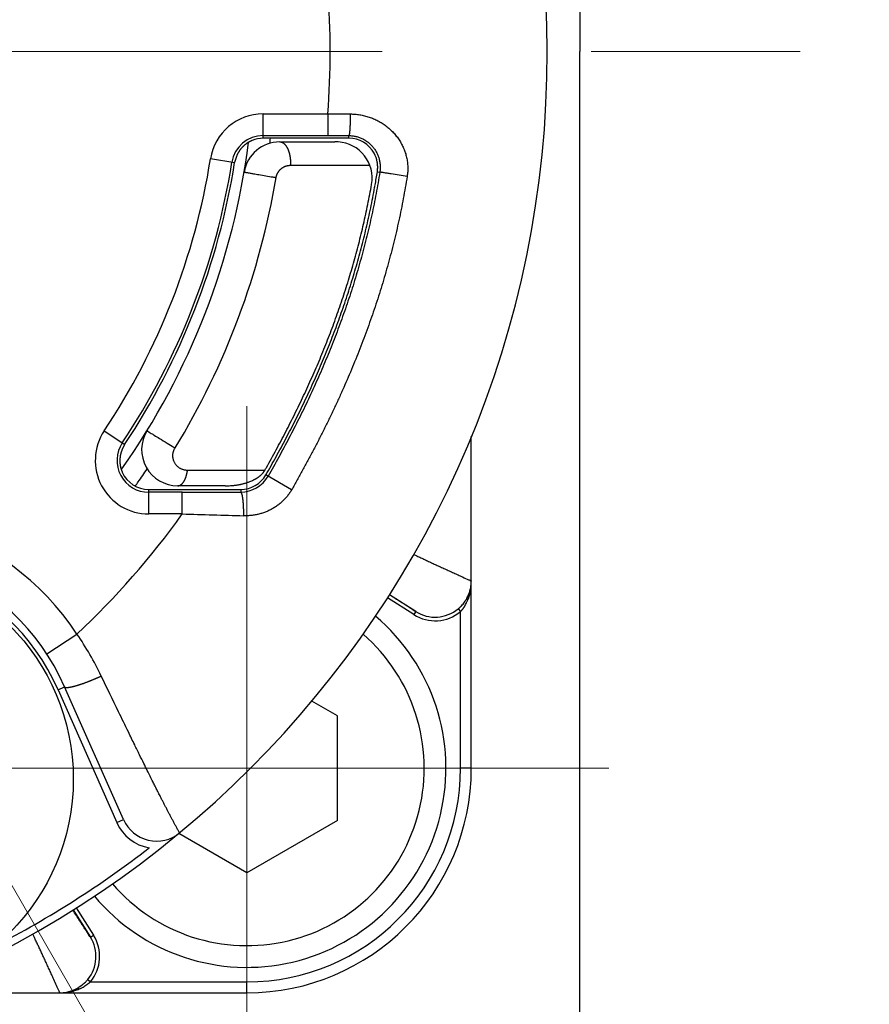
# Model space of a CAD drawing. Header units: millimetres. Extents: x 0 to 1071, y 0 to 742.
# Tile 20 of 128: x 501 to 513, y 212 to 226. Entities that reach past the tile are written whole.
import ezdxf

# ---------------------------------------------------------------- set-up
doc = ezdxf.new("R2010")
doc.units = ezdxf.units.MM
doc.header["$LTSCALE"] = 0.454724
doc.linetypes.add('CENTER', pattern=[50.8, 31.75, -6.35, 6.35, -6.35])
doc.layers.add('NoLayerName_001', color=7, linetype='Continuous')

# ---------------------------------------------------------------- blocks, each defined once
blk = doc.blocks.new('DIM_0003')
at = {"color": 3, "linetype": 'Continuous', "lineweight": 13}
blk.add_arc((59.306, 51.361), 59.306, 300, 210, dxfattribs=at)

msp = doc.modelspace()

# ---------------------------------------------------------------- linework, layer by layer
at = {"layer": 'NoLayerName_001', "color": 4, "linetype": 'CENTER', "lineweight": 13}
for p, q in [((484.102, 242.4193), (525.7839, 170.224)), ((528.9717, 225.0988), (447.0543, 225.0988)), ((504.0015, 220.1993), (504.0015, 210.1993)), ((499.0015, 215.1993), (509.0015, 215.1993))]:
    msp.add_line(p, q, dxfattribs=at)
at = {"layer": 'NoLayerName_001', "color": 7, "linetype": 'Continuous', "lineweight": 25}
for p in [(508.602, 238.5814), (508.602, 211.6162)]:
    msp.add_line(p, (508.602, 225.0988), dxfattribs=at)
at = {"layer": 'NoLayerName_001', "color": 60, "linetype": 'Continuous', "lineweight": 25}
for p, q in [((504.2257, 223.8988), (504.2258, 224.2362)), ((504.2258, 224.2362), (505.1181, 224.2359)), ((505.1181, 224.2359), (505.118, 223.936)), ((505.1181, 224.2359), (505.429, 224.2341)), ((504.2257, 223.9362), (505.118, 223.936)), ((504.4123, 223.8988), (504.2257, 223.8988)), ((504.6032, 223.8988), (504.4123, 223.8988)), ((504.4551, 223.8488), (505.2177, 223.8488)), ((505.2007, 223.8988), (504.6032, 223.8988)), ((505.118, 223.936), (505.4082, 223.9357)), ((505.2177, 223.8988), (505.2007, 223.8988)), ((505.4082, 223.8988), (505.2177, 223.8988)), ((505.4082, 223.8988), (505.4082, 223.9357)), ((503.834, 223.561), (503.4973, 223.6144)), ((504.6036, 223.5252), (505.6995, 223.5252)), ((505.8032, 223.4358), (505.8371, 223.4304)), ((502.0294, 219.8582), (502.3139, 219.6685)), ((507.102, 215.1993), (507.102, 219.7809)), ((504.2476, 219.312), (503.1792, 219.312)), ((504.619, 219.0451), (504.2631, 219.2496)), ((502.6442, 219.0488), (503.0462, 219.0488)), ((502.6446, 218.7103), (502.6442, 219.0488)), ((503.6998, 219.0988), (503.0462, 219.0988)), ((503.0462, 219.0488), (503.0861, 219.0488)), ((503.0861, 219.0488), (503.6999, 219.0488)), ((503.6999, 219.0488), (503.7153, 219.0488)), ((503.7153, 219.0488), (503.9162, 219.0488)), ((503.9162, 219.0488), (503.9162, 219.0123)), ((503.1067, 219.0107), (502.6442, 219.0102)), ((503.107, 218.7108), (503.1067, 219.0107)), ((503.107, 218.7108), (502.6446, 218.7103)), ((506.3069, 217.3207), (505.9429, 217.5509)), ((506.3336, 217.363), (505.9696, 217.5932)), ((506.3336, 217.363), (506.3069, 217.3207)), ((506.9201, 217.4001), (506.952, 217.3616)), ((506.952, 215.1993), (506.952, 217.3616)), ((501.2348, 216.7782), (501.6527, 217.0527)), ((501.3908, 216.2836), (501.4822, 216.3241)), ((502.2944, 214.4898), (501.4822, 216.3241)), ((501.3908, 216.2836), (502.203, 214.4493)), ((507.102, 215.1993), (506.952, 215.1993)), ((502.203, 214.4493), (502.2944, 214.4898)), ((501.5991, 213.2445), (501.8378, 212.8671)), ((501.6414, 213.2711), (501.88, 212.8938)), ((501.8378, 212.8671), (501.88, 212.8938)), ((501.8006, 212.2806), (501.8391, 212.2488)), ((501.8391, 212.2488), (504.0015, 212.2488)), ((504.0015, 212.0988), (504.0015, 212.2488)), ((499.336, 212.0988), (504.0015, 212.0988))]:
    msp.add_line(p, q, dxfattribs=at)
at = {"layer": 'NoLayerName_001', "color": 4, "linetype": 'Continuous', "lineweight": 25}
for p, q in [((505.2515, 215.921), (504.8978, 216.1251)), ((505.2515, 214.4776), (505.2515, 215.921)), ((505.2515, 214.4776), (504.0015, 213.7559)), ((504.0015, 213.7559), (503.0607, 214.299))]:
    msp.add_line(p, q, dxfattribs=at)
at = {"layer": 'NoLayerName_001', "color": 60, "linetype": 'Continuous', "lineweight": 25}
msp.add_circle((498.602, 215.0488), 3, dxfattribs=at)
for centre, radius, start, end in [((494.152, 225.0988), 14, 270, 90), ((494.152, 225.0988), 11, 355.50094, 4.49906), ((504.2256, 223.4988), 0.7374, 89.98299, 170.97848), ((494.102, 225.0988), 10, 324.78862, 352.787), ((504.2256, 223.4988), 0.4374, 89.98277, 170.97856), ((504.4551, 223.3488), 0.5, 90, 170.40589), ((504.2259, 223.4975), 0.4012, 90.0365, 112.48257), ((494.1184, 225.0958), 10.2782, 352.92403, 353.11151), ((494.1152, 225.0962), 10.2813, 353.11151, 353.3108), ((505.2177, 222.8084), 1.0404, 87.49313, 90.00273), ((505.2317, 223.3488), 0.5, 350.0083, 86.38199), ((505.4083, 223.4989), 0.3999, 28.61426, 90.01048), ((505.4071, 223.4985), 0.4011, 9.90932, 28.58529), ((494.1775, 225.0916), 9.4362, 326.316, 350.99371), ((494.1776, 225.0916), 9.7361, 326.31553, 350.99332), ((494.152, 225.0988), 9.8, 326.36354, 350.97515), ((495.111, 225.14), 10.8272, 349.96328, 350.94409), ((494.0624, 225.0962), 10.4875, 328.53146, 350.44867), ((502.6437, 219.4486), 0.7383, 146.30402, 270.06691), ((503.0462, 219.5988), 0.5, 148.41185, 270), ((502.6437, 219.4486), 0.4383, 146.30422, 270.06652), ((494.1851, 225.0779), 10.2084, 324.51557, 325.74863), ((490.0257, 227.408), 16.3649, 330.34851, 330.51233), ((502.6442, 219.4488), 0.4, 204.00763, 269.99598), ((503.9162, 219.4489), 0.4001, 270.0091, 330.12521), ((503.9138, 219.4499), 0.4376, 270.31587, 330.16888), ((503.809, 219.7567), 0.6426, 291.00858, 296.26733), ((493.7704, 225.3707), 10.716, 324.15957, 324.52777), ((503.7001, 220.1977), 1.099, 269.98742, 273.97897), ((502.7694, 596.9819), 377.9713, 270.051144, 270.173853), ((498.602, 215.0488), 3.65, 33.29974, 194.46645), ((494.152, 225.0988), 11, 312.99091, 324.49824), ((511.452, 488.3693), 269.7876, 268.227476, 268.408072), ((498.602, 215.0488), 3.15, 23.8831, 203.8831), ((498.602, 215.0488), 3.05, 23.8831, 203.8831), ((506.6023, 217.7845), 0.4997, 338.2282, 0.00491), ((506.6057, 217.7837), 0.4963, 338.56138, 359.99786), ((506.3876, 217.7828), 0.7144, 347.98407, 0.06403), ((506.604, 217.7842), 0.498, 330.90267, 338.56869), ((506.6015, 217.7847), 0.5005, 330.99501, 338.24172), ((506.583, 217.8076), 0.5288, 309.60358, 314.65342), ((506.592, 217.7983), 0.5159, 314.65766, 318.20196), ((506.6089, 217.7838), 0.4936, 318.15938, 325.49483), ((506.5296, 217.7343), 0.5638, 329.52599, 335.88941), ((506.625, 217.7726), 0.474, 325.49682, 330.89144), ((506.5185, 217.7396), 0.5761, 335.85417, 337.35396), ((506.4696, 217.76), 0.6291, 337.35373, 339.03992), ((506.6013, 217.7857), 0.5503, 237.66407, 309.58924), ((506.6013, 217.7856), 0.5003, 237.65293, 309.58939), ((497.9494, 214.52), 4.4865, 25.78986, 34.36863), ((504.0015, 215.1993), 2.9505, 270, 0), ((504.0015, 215.1993), 3.1005, 270, 0), ((502.7516, 214.6923), 0.6, 203.8831, 260.43758), ((502.7516, 214.6923), 0.5, 203.88581, 309.56867), ((494.152, 225.0988), 13.9, 297.28075, 307.6988), ((501.4151, 212.5994), 0.5003, 320.41135, 32.34706), ((501.415, 212.5995), 0.5503, 320.41022, 32.33625), ((501.4022, 212.6089), 0.5162, 311.88362, 315.39995), ((501.3932, 212.6178), 0.5288, 315.4035, 320.39618), ((501.4162, 212.5984), 0.4997, 269.99509, 291.77303), ((501.417, 212.5955), 0.4968, 270.01031, 299.1126), ((501.4178, 212.8137), 0.7149, 269.93987, 281.77913), ((501.4249, 212.7792), 0.6797, 281.79117, 286.878), ((501.416, 212.5993), 0.5005, 291.75953, 299.00494), ((501.4356, 212.7443), 0.6432, 286.86989, 292.61755), ((501.431, 212.5707), 0.4683, 299.09269, 300.90738), ((501.4654, 212.6731), 0.566, 292.60388, 300.55516)]:
    msp.add_arc(centre, radius, start, end, dxfattribs=at)
at = {"layer": 'NoLayerName_001', "color": 4, "linetype": 'Continuous', "lineweight": 25}
for radius, start, end in [(2.75, 219.94406, 49.76582), (2.45, 220.65193, 49.05795)]:
    msp.add_arc((504.0015, 215.1993), radius, start, end, dxfattribs=at)
at = {"layer": 'NoLayerName_001', "color": 60, "linetype": 'Continuous', "lineweight": 25}
for points, knots in [([(505.429, 224.2341), (505.429, 224.2301), (505.429, 224.222), (505.4289, 224.21), (505.4288, 224.198), (505.4286, 224.186), (505.4285, 224.174), (505.4283, 224.1619), (505.428, 224.1499), (505.4277, 224.1379), (505.4274, 224.1259), (505.4271, 224.1159), (505.4268, 224.1079), (505.4266, 224.1019), (505.4264, 224.0958), (505.4262, 224.0898), (505.4259, 224.0838), (505.4257, 224.0778), (505.4254, 224.0718), (505.4251, 224.0658), (505.4248, 224.0598), (505.4245, 224.0538), (505.4242, 224.0478), (505.4238, 224.0418), (505.4234, 224.0358), (505.4231, 224.0298), (505.4226, 224.0238), (505.4222, 224.0178), (505.4218, 224.0118), (505.4213, 224.0058), (505.4208, 223.9998), (505.4202, 223.9939), (505.4196, 223.9879), (505.419, 223.9819), (505.4183, 223.976), (505.4175, 223.97), (505.4167, 223.964), (505.4158, 223.9581), (505.4147, 223.9521), (505.4138, 223.9482), (505.4133, 223.9462)], [0, 0, 0, 0, 0.01202056, 0.02404119, 0.03606188, 0.04808262, 0.06010345, 0.07212437, 0.08414542, 0.09616663, 0.10818806, 0.12020974, 0.1262206, 0.13223138, 0.13824202, 0.14425244, 0.15026261, 0.15627244, 0.16228189, 0.16829092, 0.17429971, 0.18030855, 0.18631778, 0.19232773, 0.19833874, 0.20435115, 0.21036532, 0.21638108, 0.22239692, 0.22841116, 0.23442216, 0.24042834, 0.24642819, 0.2524218, 0.25841624, 0.26442078, 0.27044513, 0.27649915, 0.28256363, 0.28857532, 0.28857532, 0.28857532, 0.28857532]), ([(505.429, 224.2341), (505.44, 224.2338), (505.462, 224.2335), (505.495, 224.2312), (505.5279, 224.2278), (505.5607, 224.223), (505.5934, 224.217), (505.6258, 224.2096), (505.6579, 224.201), (505.6897, 224.1911), (505.721, 224.18), (505.7519, 224.1676), (505.7822, 224.1539), (505.812, 224.1391), (505.8411, 224.123), (505.8695, 224.1057), (505.8972, 224.0874), (505.924, 224.0679), (505.9501, 224.0474), (505.9752, 224.0258), (505.9994, 224.0032), (506.0226, 223.9796), (506.0448, 223.955), (506.0658, 223.9296), (506.0858, 223.9032), (506.1045, 223.876), (506.1221, 223.8481), (506.1383, 223.8193), (506.1533, 223.7899), (506.167, 223.7598), (506.1793, 223.7291), (506.1901, 223.6979), (506.1995, 223.6662), (506.2074, 223.6341), (506.2139, 223.6017), (506.2188, 223.569), (506.2221, 223.5362), (506.2239, 223.5031), (506.2243, 223.4701), (506.223, 223.448), (506.2226, 223.437)], [0, 0, 0, 0, 0.0329931, 0.0660492, 0.0991597, 0.1323153, 0.1655071, 0.1987263, 0.2319648, 0.2652154, 0.2984724, 0.3317314, 0.3649898, 0.3982438, 0.431489, 0.4647206, 0.4979339, 0.5311247, 0.5642893, 0.5974251, 0.630531, 0.6636073, 0.696657, 0.7296856, 0.7627, 0.7957083, 0.82872, 0.8617423, 0.8947718, 0.9278036, 0.9608344, 0.9938627, 1.0268895, 1.059917, 1.0929475, 1.1259845, 1.1590326, 1.1920941, 1.2251576, 1.2582083, 1.2582083, 1.2582083, 1.2582083]), ([(505.4133, 223.9462), (505.4128, 223.9444), (505.4122, 223.9403), (505.4094, 223.9373), (505.4082, 223.9357)], [0, 0, 0, 0, 0.005914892, 0.011867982, 0.011867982, 0.011867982, 0.011867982]), ([(504.0725, 223.8683), (504.0694, 223.8669), (504.0631, 223.8643), (504.0539, 223.86), (504.0448, 223.8555), (504.0358, 223.8508), (504.0269, 223.8458), (504.0181, 223.8406), (504.0094, 223.8352), (504.001, 223.8295), (503.9926, 223.8236), (503.9844, 223.8175), (503.9764, 223.8112), (503.9686, 223.8047), (503.9609, 223.798), (503.9535, 223.791), (503.9462, 223.7839), (503.9391, 223.7766), (503.9321, 223.7692), (503.9254, 223.7615), (503.9188, 223.7537), (503.9125, 223.7458), (503.9063, 223.7377), (503.9004, 223.7294), (503.8946, 223.721), (503.8891, 223.7125), (503.8838, 223.7038), (503.8788, 223.695), (503.874, 223.686), (503.8696, 223.6769), (503.8653, 223.6676), (503.8614, 223.6583), (503.8576, 223.6488), (503.854, 223.6393), (503.8506, 223.6297), (503.8474, 223.6201), (503.8442, 223.6105), (503.841, 223.6008), (503.8379, 223.5911), (503.836, 223.5846), (503.835, 223.5813)], [0, 0, 0, 0, 0.01016365, 0.02033819, 0.03052192, 0.04071309, 0.05090999, 0.06111093, 0.07131429, 0.08151849, 0.09172208, 0.10192371, 0.11212216, 0.12231671, 0.13250812, 0.14269735, 0.15288508, 0.16307171, 0.17325738, 0.183442, 0.19362525, 0.2038066, 0.21398532, 0.22416049, 0.23433094, 0.24449632, 0.25465757, 0.26481701, 0.27497817, 0.28514292, 0.2953104, 0.30547785, 0.31564078, 0.32579473, 0.33594459, 0.34609793, 0.35626068, 0.36643764, 0.37662639, 0.3868061, 0.3868061, 0.3868061, 0.3868061]), ([(504.4551, 223.8488), (504.4583, 223.8485), (504.4648, 223.8484), (504.4743, 223.8464), (504.4835, 223.8434), (504.4924, 223.8394), (504.5007, 223.8345), (504.5086, 223.8289), (504.516, 223.8227), (504.523, 223.816), (504.5295, 223.8088), (504.5356, 223.8013), (504.5413, 223.7936), (504.5467, 223.7855), (504.5517, 223.7773), (504.5564, 223.7689), (504.5608, 223.7603), (504.5649, 223.7516), (504.5688, 223.7428), (504.5724, 223.7338), (504.5758, 223.7248), (504.579, 223.7157), (504.5819, 223.7065), (504.5847, 223.6972), (504.5872, 223.6879), (504.5895, 223.6785), (504.5916, 223.6691), (504.5936, 223.6596), (504.5953, 223.6501), (504.5969, 223.6405), (504.5984, 223.631), (504.5997, 223.6214), (504.6008, 223.6118), (504.6017, 223.6022), (504.6025, 223.5926), (504.6031, 223.583), (504.6036, 223.5733), (504.6039, 223.5637), (504.6041, 223.5541), (504.6041, 223.5476), (504.6041, 223.5444)], [0, 0, 0, 0, 0.00964738, 0.01934338, 0.02905736, 0.03874071, 0.04840574, 0.05807467, 0.06774129, 0.07739276, 0.0870419, 0.0966956, 0.10634998, 0.11599602, 0.12563708, 0.13527799, 0.1449202, 0.15456202, 0.16420118, 0.17384017, 0.18348179, 0.19312804, 0.20278012, 0.21243852, 0.22210298, 0.23177261, 0.2414459, 0.25112074, 0.26079448, 0.27046417, 0.28012894, 0.28978931, 0.29944575, 0.30909866, 0.31874837, 0.32839516, 0.33803923, 0.34768074, 0.35731975, 0.36695632, 0.36695632, 0.36695632, 0.36695632]), ([(505.4082, 223.9357), (505.4165, 223.9354), (505.4332, 223.9353), (505.4581, 223.9329), (505.4829, 223.9292), (505.5075, 223.9241), (505.5318, 223.9176), (505.5557, 223.9097), (505.5791, 223.9005), (505.6019, 223.8899), (505.6241, 223.878), (505.6454, 223.8648), (505.666, 223.8505), (505.6857, 223.8349), (505.7045, 223.8183), (505.7223, 223.8007), (505.7391, 223.782), (505.7548, 223.7624), (505.7693, 223.7419), (505.7826, 223.7207), (505.7947, 223.6987), (505.8055, 223.676), (505.815, 223.6528), (505.8231, 223.629), (505.8299, 223.6048), (505.8352, 223.5802), (505.8391, 223.5553), (505.8416, 223.5303), (505.8427, 223.5052), (505.8423, 223.4801), (505.8407, 223.4551), (505.8382, 223.4387), (505.8371, 223.4304)], [0, 0, 0, 0, 0.0249388, 0.04995483, 0.07503226, 0.1001536, 0.12530085, 0.15045667, 0.1756055, 0.20073508, 0.22584442, 0.25093997, 0.27602601, 0.30110497, 0.32617828, 0.35124708, 0.37631305, 0.40137914, 0.42644849, 0.45152302, 0.47660402, 0.50169296, 0.52679221, 0.55190586, 0.57703981, 0.60219184, 0.62734975, 0.65249825, 0.67762025, 0.70269801, 0.72771421, 0.75265311, 0.75265311, 0.75265311, 0.75265311]), ([(503.835, 223.5813), (503.8342, 223.5781), (503.8323, 223.5715), (503.8313, 223.5648), (503.8306, 223.5615)], [0, 0, 0, 0, 0.01015821, 0.020306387, 0.020306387, 0.020306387, 0.020306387]), ([(504.6041, 223.5444), (504.604, 223.5412), (504.604, 223.5348), (504.6037, 223.5284), (504.6036, 223.5252)], [0, 0, 0, 0, 0.009634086, 0.019265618, 0.019265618, 0.019265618, 0.019265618]), ([(505.8032, 223.4358), (505.8037, 223.4387), (505.8046, 223.4445), (505.8056, 223.4532), (505.8065, 223.462), (505.8072, 223.4708), (505.8077, 223.4796), (505.8081, 223.4884), (505.8082, 223.4973), (505.8081, 223.5061), (505.8079, 223.5149), (505.8074, 223.5238), (505.8068, 223.5326), (505.8059, 223.5414), (505.8049, 223.5501), (505.8037, 223.5588), (505.8027, 223.5646), (505.8023, 223.5675)], [0, 0, 0, 0, 0.00878563, 0.01758474, 0.02639543, 0.03521573, 0.0440436, 0.05287693, 0.06171361, 0.07055148, 0.07938834, 0.08822202, 0.09705036, 0.10587119, 0.1146824, 0.12348191, 0.13226771, 0.13226771, 0.13226771, 0.13226771]), ([(503.9621, 223.4321), (503.9638, 223.4317), (503.9672, 223.4309), (503.9724, 223.43), (503.9793, 223.4286), (503.988, 223.4271), (504.0019, 223.4246), (504.0209, 223.4212), (504.0521, 223.4157), (504.1007, 223.4073), (504.1736, 223.3948), (504.2621, 223.3798), (504.342, 223.3664), (504.3888, 223.3586), (504.4045, 223.356)], [0, 0, 0, 0, 0.00525619, 0.01055527, 0.01583983, 0.02639902, 0.03696302, 0.05808934, 0.08449429, 0.13202433, 0.20595993, 0.30630099, 0.40136096, 0.44889095, 0.44889095, 0.44889095, 0.44889095]), ([(505.8371, 223.4304), (505.8289, 223.3811), (505.813, 223.2824), (505.7861, 223.1349), (505.7575, 222.9877), (505.7268, 222.8409), (505.6941, 222.6946), (505.6594, 222.5487), (505.6226, 222.4032), (505.5839, 222.2583), (505.5433, 222.114), (505.5007, 221.9702), (505.4562, 221.827), (505.4098, 221.6844), (505.3616, 221.5424), (505.3116, 221.401), (505.2598, 221.2603), (505.2062, 221.1203), (505.1509, 220.9809), (505.094, 220.8422), (505.0354, 220.7041), (504.9753, 220.5668), (504.9135, 220.4302), (504.8502, 220.2942), (504.7854, 220.159), (504.7192, 220.0245), (504.6515, 219.8907), (504.5825, 219.7576), (504.5121, 219.6252), (504.4405, 219.4935), (504.3677, 219.3624), (504.3181, 219.2756), (504.2934, 219.2322)], [0, 0, 0, 0, 0.1499084, 0.299843, 0.4497982, 0.5997684, 0.7497479, 0.8997306, 1.0497108, 1.1996826, 1.3496452, 1.4996019, 1.6495551, 1.7995065, 1.9494566, 2.0994048, 2.2493499, 2.3992907, 2.5492296, 2.699169, 2.8491103, 2.9990539, 3.148999, 3.2989438, 3.448886, 3.5988249, 3.7487621, 3.8986976, 4.0486303, 4.1985574, 4.3484752, 4.4983786, 4.4983786, 4.4983786, 4.4983786]), ([(504.4045, 223.356), (504.4051, 223.359), (504.4061, 223.3652), (504.4084, 223.3744), (504.411, 223.3835), (504.4141, 223.3925), (504.4176, 223.4013), (504.4215, 223.41), (504.4258, 223.4185), (504.4304, 223.4267), (504.4355, 223.4347), (504.4409, 223.4425), (504.4467, 223.45), (504.4528, 223.4573), (504.4592, 223.4642), (504.466, 223.4708), (504.4731, 223.4771), (504.4804, 223.4831), (504.488, 223.4887), (504.4959, 223.494), (504.504, 223.4988), (504.5124, 223.5033), (504.5209, 223.5074), (504.5296, 223.5111), (504.5385, 223.5144), (504.5476, 223.5173), (504.5567, 223.5197), (504.566, 223.5217), (504.5753, 223.5232), (504.5847, 223.5243), (504.5942, 223.525), (504.6005, 223.5251), (504.6036, 223.5252)], [0, 0, 0, 0, 0.00943098, 0.01888204, 0.02834935, 0.03782882, 0.04731623, 0.05680745, 0.0662986, 0.07578624, 0.08526827, 0.09474543, 0.10421864, 0.11368858, 0.12315575, 0.13262066, 0.14208387, 0.15154621, 0.16100861, 0.17047164, 0.17993571, 0.18940115, 0.19886837, 0.20833799, 0.21781094, 0.22728778, 0.2367661, 0.2462424, 0.25571284, 0.26517348, 0.2746204, 0.28404997, 0.28404997, 0.28404997, 0.28404997]), ([(506.2152, 223.3715), (506.1786, 223.3773), (506.1053, 223.3891), (506.0137, 223.4036), (505.9426, 223.4146), (505.9036, 223.4207), (505.8807, 223.4242), (505.8693, 223.4259), (505.8601, 223.4272), (505.8509, 223.4287), (505.844, 223.4295), (505.8394, 223.4301), (505.8371, 223.4304)], [0, 0, 0, 0, 0.11133625, 0.22267262, 0.27833973, 0.32705222, 0.34096928, 0.34792618, 0.36184136, 0.36880674, 0.37575288, 0.38271709, 0.38271709, 0.38271709, 0.38271709]), ([(506.2226, 223.437), (506.2216, 223.4261), (506.2202, 223.4041), (506.2167, 223.3824), (506.2152, 223.3715)], [0, 0, 0, 0, 0.033023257, 0.066005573, 0.066005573, 0.066005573, 0.066005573]), ([(504.2707, 219.3527), (504.2934, 219.3933), (504.3391, 219.4743), (504.4062, 219.5968), (504.4722, 219.7198), (504.5371, 219.8434), (504.6009, 219.9677), (504.6634, 220.0925), (504.7247, 220.218), (504.7847, 220.3441), (504.8434, 220.4708), (504.9008, 220.5981), (504.9567, 220.726), (505.0113, 220.8545), (505.0644, 220.9837), (505.1161, 221.1134), (505.1663, 221.2437), (505.215, 221.3746), (505.2621, 221.506), (505.3076, 221.638), (505.3516, 221.7706), (505.3939, 221.9036), (505.4346, 222.0372), (505.4737, 222.1713), (505.511, 222.3059), (505.5467, 222.4409), (505.5806, 222.5764), (505.6129, 222.7123), (505.6434, 222.8486), (505.6721, 222.9852), (505.6992, 223.1222), (505.7156, 223.2138), (505.724, 223.2596)], [0, 0, 0, 0, 0.1396006, 0.279213, 0.4188333, 0.5584585, 0.6980866, 0.8377164, 0.9773479, 1.116982, 1.2566179, 1.3962537, 1.5358878, 1.6755197, 1.8151494, 1.9547781, 2.0944076, 2.2340401, 2.373675, 2.5133117, 2.6529503, 2.7925913, 2.9322359, 3.0718859, 3.2115437, 3.3512078, 3.4908734, 3.6305355, 3.7701893, 3.9098305, 4.0494549, 4.1890589, 4.1890589, 4.1890589, 4.1890589]), ([(506.2152, 223.3715), (506.2067, 223.3207), (506.1902, 223.219), (506.1623, 223.0669), (506.1326, 222.9152), (506.1008, 222.7639), (506.0668, 222.6131), (506.0308, 222.4627), (505.9928, 222.3128), (505.9527, 222.1635), (505.9105, 222.0147), (505.8664, 221.8666), (505.8203, 221.719), (505.7723, 221.5721), (505.7224, 221.4258), (505.6706, 221.2801), (505.617, 221.1351), (505.5616, 220.9908), (505.5044, 220.8472), (505.4455, 220.7043), (505.385, 220.562), (505.3228, 220.4205), (505.2589, 220.2797), (505.1936, 220.1397), (505.1266, 220.0003), (505.0582, 219.8617), (504.9883, 219.7238), (504.9171, 219.5867), (504.8445, 219.4502), (504.7706, 219.3144), (504.6956, 219.1793), (504.6445, 219.0899), (504.619, 219.0451)], [0, 0, 0, 0, 0.154543, 0.3091131, 0.4637047, 0.6183117, 0.7729282, 0.927548, 1.0821651, 1.2367734, 1.3913721, 1.5459647, 1.7005538, 1.8551411, 2.009727, 2.1643111, 2.3188918, 2.473468, 2.628042, 2.7826166, 2.9371931, 3.0917718, 3.2463519, 3.4009315, 3.5555078, 3.7100806, 3.8646515, 4.0192208, 4.1737874, 4.3283487, 4.4829008, 4.6374384, 4.6374384, 4.6374384, 4.6374384]), ([(504.2631, 219.2496), (504.2867, 219.2911), (504.3342, 219.374), (504.4038, 219.4993), (504.4725, 219.6251), (504.54, 219.7516), (504.6062, 219.8787), (504.6713, 220.0064), (504.735, 220.1348), (504.7974, 220.2638), (504.8584, 220.3935), (504.9181, 220.5239), (504.9763, 220.6549), (505.0331, 220.7865), (505.0883, 220.9187), (505.1421, 221.0516), (505.1943, 221.1851), (505.2449, 221.3192), (505.2939, 221.4539), (505.3413, 221.5892), (505.387, 221.7251), (505.431, 221.8615), (505.4733, 221.9985), (505.5138, 222.1361), (505.5525, 222.2741), (505.5895, 222.4127), (505.6246, 222.5517), (505.6579, 222.6912), (505.6894, 222.8311), (505.7191, 222.9714), (505.747, 223.112), (505.7638, 223.2061), (505.7725, 223.253)], [0, 0, 0, 0, 0.1433089, 0.2866287, 0.4299555, 0.5732863, 0.7166195, 0.8599542, 1.003291, 1.1466304, 1.2899705, 1.4333093, 1.5766458, 1.7199799, 1.8633122, 2.0066446, 2.1499787, 2.293315, 2.4366538, 2.5799968, 2.7233463, 2.8667055, 3.0100786, 3.1534691, 3.2968727, 3.4402824, 3.5836917, 3.7270942, 3.8704838, 4.0138546, 4.1572013, 4.3005188, 4.3005188, 4.3005188, 4.3005188]), ([(502.6203, 219.8607), (502.6218, 219.8597), (502.6262, 219.8566), (502.6338, 219.852), (502.6428, 219.8462), (502.658, 219.8367), (502.6837, 219.8207), (502.7307, 219.7915), (502.8036, 219.7465), (502.8948, 219.6904), (502.9663, 219.6465), (503.0029, 219.6242), (503.0074, 219.6214)], [0, 0, 0, 0, 0.0053278, 0.01606024, 0.02676633, 0.0374765, 0.06960342, 0.11779256, 0.20346131, 0.32661011, 0.43905034, 0.45511324, 0.45511324, 0.45511324, 0.45511324]), ([(502.3111, 219.6703), (502.3094, 219.6675), (502.3057, 219.6619), (502.301, 219.6531), (502.2966, 219.6441), (502.2923, 219.635), (502.2881, 219.6258), (502.284, 219.6167), (502.2799, 219.6076), (502.276, 219.5984), (502.2722, 219.5891), (502.2686, 219.5797), (502.2652, 219.5703), (502.2621, 219.5608), (502.2592, 219.5512), (502.2565, 219.5415), (502.2542, 219.5318), (502.2522, 219.522), (502.2504, 219.5121), (502.2489, 219.5022), (502.2477, 219.4922), (502.2467, 219.4822), (502.2459, 219.4722), (502.2453, 219.4622), (502.245, 219.4521), (502.245, 219.4421), (502.2452, 219.4321), (502.2456, 219.422), (502.2463, 219.412), (502.2473, 219.402), (502.2485, 219.392), (502.25, 219.3821), (502.2518, 219.3722), (502.2538, 219.3623), (502.256, 219.3525), (502.2585, 219.3428), (502.2613, 219.3331), (502.2643, 219.3235), (502.2675, 219.314), (502.2699, 219.3077), (502.2711, 219.3046)], [0, 0, 0, 0, 0.01000826, 0.02002575, 0.03006353, 0.04011052, 0.05014694, 0.0601696, 0.07018303, 0.08019282, 0.090206, 0.1002278, 0.11025425, 0.12028093, 0.13030505, 0.14032569, 0.15034442, 0.16036464, 0.17038873, 0.18041772, 0.19045138, 0.20048863, 0.21052848, 0.2205702, 0.23061324, 0.24065723, 0.25070205, 0.26074777, 0.27079474, 0.28084354, 0.29089504, 0.30095008, 0.31100814, 0.32106812, 0.33112875, 0.34118867, 0.35124642, 0.36130045, 0.37134916, 0.3813909, 0.3813909, 0.3813909, 0.3813909]), ([(503.1792, 219.312), (503.1744, 219.3121), (503.1649, 219.3122), (503.1508, 219.3139), (503.1367, 219.3164), (503.1228, 219.32), (503.1091, 219.3245), (503.0959, 219.3299), (503.083, 219.3363), (503.0706, 219.3436), (503.0589, 219.3518), (503.0477, 219.3607), (503.0372, 219.3705), (503.0274, 219.3809), (503.0184, 219.392), (503.0102, 219.4037), (503.0028, 219.416), (502.9963, 219.4288), (502.9907, 219.442), (502.9861, 219.4555), (502.9824, 219.4694), (502.9797, 219.4835), (502.978, 219.4977), (502.9773, 219.5121), (502.9776, 219.5265), (502.979, 219.5408), (502.9814, 219.5551), (502.9847, 219.5691), (502.989, 219.5828), (502.9942, 219.5961), (503.0002, 219.6091), (503.0051, 219.6173), (503.0074, 219.6214)], [0, 0, 0, 0, 0.0141923, 0.02844789, 0.04275362, 0.05709402, 0.0714529, 0.08581481, 0.10016661, 0.11450031, 0.12882008, 0.14313167, 0.15743811, 0.17174076, 0.1860403, 0.20033776, 0.21463557, 0.22893753, 0.24324608, 0.25756228, 0.27188684, 0.28622113, 0.30056815, 0.31493352, 0.32932237, 0.34372829, 0.35813894, 0.37253899, 0.38691165, 0.40124006, 0.41550877, 0.42970523, 0.42970523, 0.42970523, 0.42970523]), ([(502.2711, 219.3046), (502.2723, 219.3015), (502.2747, 219.2952), (502.2774, 219.2891), (502.2788, 219.2861)], [0, 0, 0, 0, 0.010033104, 0.020055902, 0.020055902, 0.020055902, 0.020055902]), ([(503.0462, 219.0988), (503.0492, 219.099), (503.0552, 219.0991), (503.064, 219.1012), (503.0726, 219.1043), (503.0808, 219.1082), (503.0886, 219.113), (503.0959, 219.1184), (503.1027, 219.1243), (503.109, 219.1307), (503.1148, 219.1375), (503.1203, 219.1447), (503.1254, 219.1521), (503.1302, 219.1597), (503.1347, 219.1674), (503.1389, 219.1753), (503.1429, 219.1833), (503.1467, 219.1915), (503.1502, 219.1997), (503.1534, 219.208), (503.1565, 219.2164), (503.1594, 219.2249), (503.1621, 219.2334), (503.1647, 219.242), (503.167, 219.2506), (503.1692, 219.2593), (503.1713, 219.268), (503.1731, 219.2767), (503.1749, 219.2855), (503.1764, 219.2943), (503.1779, 219.3031), (503.1787, 219.309), (503.1792, 219.312)], [0, 0, 0, 0, 0.00893108, 0.01792796, 0.027012, 0.03615529, 0.04529337, 0.0543521, 0.06334652, 0.072318, 0.08129122, 0.09027582, 0.09926845, 0.10825496, 0.11722323, 0.12617823, 0.1351258, 0.14407022, 0.15301432, 0.16195952, 0.17090602, 0.1798528, 0.18879815, 0.19774215, 0.20668548, 0.21562853, 0.22457133, 0.23351365, 0.24245491, 0.25139431, 0.26033075, 0.26926289, 0.26926289, 0.26926289, 0.26926289]), ([(504.0934, 219.1805), (504.0958, 219.1817), (504.1007, 219.1842), (504.108, 219.188), (504.1152, 219.1919), (504.1224, 219.1959), (504.1295, 219.2), (504.1365, 219.2043), (504.1435, 219.2087), (504.1503, 219.2132), (504.1571, 219.2178), (504.1638, 219.2226), (504.1704, 219.2275), (504.1769, 219.2325), (504.1832, 219.2377), (504.1895, 219.243), (504.1956, 219.2485), (504.2016, 219.2541), (504.2074, 219.2598), (504.2131, 219.2657), (504.2186, 219.2718), (504.2221, 219.2759), (504.2239, 219.278)], [0, 0, 0, 0, 0.00818797, 0.0163873, 0.02459524, 0.0328093, 0.0410272, 0.04924693, 0.05746674, 0.06568517, 0.07390105, 0.08211354, 0.09032212, 0.09852663, 0.10672726, 0.11492463, 0.1231197, 0.13131326, 0.13950419, 0.14769169, 0.15587578, 0.16405747, 0.16405747, 0.16405747, 0.16405747]), ([(504.2239, 219.278), (504.2245, 219.2787), (504.2257, 219.2801), (504.2274, 219.2823), (504.2291, 219.2845), (504.2308, 219.2866), (504.2324, 219.2889), (504.2341, 219.2911), (504.2357, 219.2933), (504.2373, 219.2956), (504.2388, 219.2979), (504.2404, 219.3002), (504.2419, 219.3025), (504.2433, 219.3048), (504.2448, 219.3072), (504.2462, 219.3096), (504.2471, 219.3112), (504.2476, 219.312)], [0, 0, 0, 0, 0.002761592, 0.00552462, 0.008288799, 0.011053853, 0.013819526, 0.016585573, 0.019351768, 0.022117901, 0.024883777, 0.02764922, 0.030414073, 0.033178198, 0.035941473, 0.038703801, 0.041465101, 0.041465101, 0.041465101, 0.041465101]), ([(503.7763, 219.1014), (503.7823, 219.1019), (503.7942, 219.1027), (503.8121, 219.1045), (503.83, 219.1064), (503.8479, 219.1087), (503.8657, 219.1114), (503.8835, 219.1143), (503.9012, 219.1176), (503.9189, 219.1212), (503.9364, 219.1252), (503.9539, 219.1295), (503.9713, 219.1342), (503.9885, 219.1393), (504.0056, 219.1447), (504.0226, 219.1505), (504.0338, 219.1548), (504.0394, 219.1569)], [0, 0, 0, 0, 0.01793879, 0.03590755, 0.05389942, 0.071908, 0.08992736, 0.10795207, 0.12597725, 0.14399857, 0.16201231, 0.18001537, 0.19800536, 0.21598056, 0.23394003, 0.25188359, 0.26981193, 0.26981193, 0.26981193, 0.26981193]), ([(504.619, 219.0451), (504.6145, 219.0375), (504.6057, 219.0224), (504.5912, 219.0003), (504.576, 218.9788), (504.56, 218.9578), (504.5431, 218.9375), (504.5255, 218.9178), (504.5072, 218.8988), (504.4882, 218.8804), (504.4685, 218.8629), (504.4482, 218.846), (504.4273, 218.83), (504.4058, 218.8147), (504.3837, 218.8002), (504.3612, 218.7866), (504.3381, 218.7737), (504.3146, 218.7617), (504.2907, 218.7506), (504.2665, 218.7403), (504.2418, 218.7309), (504.2169, 218.7224), (504.1916, 218.7147), (504.1661, 218.7079), (504.1404, 218.702), (504.1145, 218.6971), (504.0885, 218.6929), (504.0623, 218.6897), (504.036, 218.6874), (504.0097, 218.686), (503.9833, 218.6853), (503.9658, 218.6857), (503.957, 218.6858)], [0, 0, 0, 0, 0.02630898, 0.05265232, 0.07902341, 0.10541509, 0.13181982, 0.15822996, 0.18463798, 0.21103685, 0.2374248, 0.26380493, 0.29017963, 0.31655044, 0.34291818, 0.36928314, 0.39564513, 0.42200427, 0.44836289, 0.47472324, 0.50108684, 0.52745456, 0.55382675, 0.58020335, 0.60658402, 0.63296731, 0.65935013, 0.68572841, 0.71209731, 0.73845134, 0.76478451, 0.79109048, 0.79109048, 0.79109048, 0.79109048]), ([(503.9273, 218.9998), (503.9258, 219.0023), (503.9239, 219.0081), (503.9185, 219.0107), (503.9162, 219.0123)], [0, 0, 0, 0, 0.008853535, 0.017085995, 0.017085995, 0.017085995, 0.017085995]), ([(503.957, 218.6858), (503.9571, 218.6886), (503.9571, 218.6941), (503.9571, 218.7025), (503.9571, 218.7108), (503.9571, 218.7191), (503.957, 218.7275), (503.9569, 218.7358), (503.9568, 218.7442), (503.9566, 218.7525), (503.9564, 218.7608), (503.9562, 218.7692), (503.956, 218.7775), (503.9557, 218.7858), (503.9553, 218.7942), (503.955, 218.8025), (503.9546, 218.8108), (503.9541, 218.8192), (503.9537, 218.8275), (503.9532, 218.8358), (503.9526, 218.8442), (503.952, 218.8525), (503.9514, 218.8608), (503.9507, 218.8691), (503.9499, 218.8774), (503.9491, 218.8857), (503.9483, 218.894), (503.9474, 218.9023), (503.9464, 218.9105), (503.9454, 218.9188), (503.9442, 218.927), (503.943, 218.9353), (503.9417, 218.9435), (503.9403, 218.9518), (503.9387, 218.96), (503.9369, 218.9682), (503.935, 218.9763), (503.9328, 218.9843), (503.9306, 218.9922), (503.9283, 218.9972), (503.9273, 218.9998)], [0, 0, 0, 0, 0.00833667, 0.01667291, 0.02500885, 0.03334464, 0.04168044, 0.05001639, 0.05835266, 0.06668941, 0.07502681, 0.083365, 0.09170418, 0.10004451, 0.10838616, 0.11672932, 0.12507415, 0.13342043, 0.14176746, 0.15011454, 0.158461, 0.16680624, 0.17514964, 0.18349068, 0.19182884, 0.20016365, 0.20849472, 0.21682166, 0.22514418, 0.23346241, 0.24178093, 0.2501072, 0.2584493, 0.26681604, 0.27521337, 0.28361131, 0.29195975, 0.30021006, 0.30835453, 0.3166461, 0.3166461, 0.3166461, 0.3166461]), ([(506.3058, 218.1526), (506.3209, 218.1454), (506.3535, 218.1298), (506.4039, 218.1059), (506.4567, 218.081), (506.5097, 218.0561), (506.5627, 218.0314), (506.6182, 218.0056), (506.6763, 217.9787), (506.737, 217.9507), (506.7978, 217.9229), (506.8586, 217.8951), (506.9195, 217.8675), (506.988, 217.8366), (507.0413, 217.8126), (507.0768, 217.7966), (507.087, 217.7919), (507.0946, 217.7885), (507.0995, 217.7858), (507.102, 217.7846)], [0, 0, 0, 0, 0.05012276, 0.10859938, 0.16707602, 0.22555263, 0.28402921, 0.34250578, 0.40933615, 0.4761665, 0.54299683, 0.60982714, 0.67665746, 0.74348777, 0.83537948, 0.85208793, 0.86043917, 0.86880048, 0.87713494, 0.87713494, 0.87713494, 0.87713494]), ([(505.9729, 217.5965), (506.0242, 217.5637), (506.0965, 217.5173), (506.1839, 217.4611), (506.232, 217.43), (506.262, 217.4105), (506.28, 217.3988), (506.289, 217.3929), (506.3039, 217.383), (506.3191, 217.3734), (506.3307, 217.365), (506.3336, 217.363)], [0, 0, 0, 0, 0.18262922, 0.25782975, 0.31154308, 0.3545161, 0.36525964, 0.37600232, 0.38674357, 0.4189755, 0.42971691, 0.42971691, 0.42971691, 0.42971691]), ([(507.0863, 217.6341), (507.0859, 217.6324), (507.0852, 217.6291), (507.0841, 217.624), (507.0829, 217.619), (507.0817, 217.614), (507.0804, 217.6089), (507.0792, 217.6039), (507.0778, 217.5989), (507.0765, 217.5939), (507.0751, 217.589), (507.0736, 217.584), (507.0721, 217.579), (507.0706, 217.5741), (507.0691, 217.5692), (507.0675, 217.5642), (507.0658, 217.5593), (507.0642, 217.5544), (507.0624, 217.5495), (507.0607, 217.5447), (507.0589, 217.5398), (507.0577, 217.5366), (507.0571, 217.535)], [0, 0, 0, 0, 0.00517084, 0.01034165, 0.01551266, 0.02068409, 0.02585618, 0.03102908, 0.0362027, 0.04137691, 0.04655154, 0.05172648, 0.05690158, 0.06207672, 0.06725178, 0.07242662, 0.07760115, 0.08277524, 0.08794879, 0.09312171, 0.09829389, 0.10346526, 0.10346526, 0.10346526, 0.10346526]), ([(507.0155, 217.4483), (507.0146, 217.4468), (507.0128, 217.4437), (507.01, 217.4391), (507.0071, 217.4345), (507.0042, 217.43), (507.0013, 217.4255), (506.9983, 217.421), (506.9953, 217.4166), (506.9922, 217.4121), (506.9891, 217.4077), (506.986, 217.4034), (506.9827, 217.399), (506.9795, 217.3947), (506.9762, 217.3905), (506.9729, 217.3862), (506.9695, 217.382), (506.9661, 217.3779), (506.9626, 217.3738), (506.9591, 217.3697), (506.9556, 217.3656), (506.9532, 217.363), (506.952, 217.3616)], [0, 0, 0, 0, 0.0053799, 0.01075975, 0.01613995, 0.02152092, 0.02690309, 0.03228675, 0.03767172, 0.04305773, 0.04844453, 0.05383186, 0.05921947, 0.06460714, 0.06999463, 0.07538174, 0.08076824, 0.08615396, 0.09153871, 0.09692231, 0.1023046, 0.10768543, 0.10768543, 0.10768543, 0.10768543]), ([(507.0392, 217.5421), (507.039, 217.5417), (507.0387, 217.5411), (507.0384, 217.54), (507.0383, 217.5389), (507.0383, 217.5377), (507.0383, 217.5366), (507.0385, 217.5354), (507.0388, 217.5343), (507.0392, 217.5331), (507.0396, 217.532), (507.04, 217.531), (507.0405, 217.5299), (507.0411, 217.529), (507.0417, 217.528), (507.0423, 217.5271), (507.0429, 217.5262), (507.0435, 217.5253), (507.0442, 217.5244), (507.0449, 217.5235), (507.0456, 217.5227), (507.0463, 217.5218), (507.0471, 217.521), (507.0478, 217.5202), (507.0486, 217.5194), (507.0494, 217.5186), (507.0499, 217.5181), (507.0502, 217.5178)], [0, 0, 0, 0, 0.001103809, 0.002205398, 0.003319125, 0.004452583, 0.005607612, 0.006781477, 0.007967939, 0.009158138, 0.010341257, 0.011505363, 0.012646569, 0.013770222, 0.014881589, 0.015985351, 0.017085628, 0.018186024, 0.019289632, 0.020397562, 0.021509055, 0.022623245, 0.02373924, 0.024856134, 0.025973, 0.027088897, 0.028202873, 0.028202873, 0.028202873, 0.028202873]), ([(501.9235, 216.4432), (501.9272, 216.4448), (501.9345, 216.4479), (501.9454, 216.4526), (501.9564, 216.4574), (501.9673, 216.4622), (501.9782, 216.4671), (501.9854, 216.4703), (501.989, 216.4719)], [0, 0, 0, 0, 0.01192316, 0.02384614, 0.035768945, 0.047691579, 0.059614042, 0.071536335, 0.071536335, 0.071536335, 0.071536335]), ([(503.0701, 214.3069), (503.063, 214.3197), (503.0522, 214.3389), (503.0381, 214.3646), (503.0275, 214.3839), (503.0169, 214.4032), (503.0064, 214.4225), (502.9959, 214.4419), (502.982, 214.4677), (502.9647, 214.5), (502.9441, 214.5389), (502.9236, 214.5778), (502.9031, 214.6168), (502.8828, 214.6558), (502.8626, 214.6949), (502.8424, 214.734), (502.819, 214.7797), (502.7923, 214.832), (502.7625, 214.8908), (502.7327, 214.9498), (502.6998, 215.0153), (502.6638, 215.0875), (502.6213, 215.1729), (502.5726, 215.2715), (502.5143, 215.3899), (502.4433, 215.5348), (502.3469, 215.7326), (502.1932, 216.0493), (502.0688, 216.3069), (501.989, 216.4719)], [0, 0, 0, 0, 0.0440033, 0.0660062, 0.0880086, 0.1100103, 0.1320124, 0.1540147, 0.1760168, 0.2200209, 0.2640251, 0.3080294, 0.3520337, 0.396038, 0.4400422, 0.4840465, 0.5280507, 0.5940571, 0.6600634, 0.7260697, 0.792076, 0.8800845, 0.9680929, 1.0781033, 1.2101159, 1.3641306, 1.5621495, 1.8701788, 2.4202311, 2.4202311, 2.4202311, 2.4202311]), ([(501.4822, 216.3241), (501.4853, 216.3217), (501.4911, 216.3153), (501.5037, 216.3144), (501.5156, 216.3141), (501.5275, 216.3149), (501.5394, 216.3162), (501.5512, 216.3179), (501.563, 216.3201), (501.5746, 216.3225), (501.5862, 216.3251), (501.5978, 216.3279), (501.6094, 216.3308), (501.6209, 216.3339), (501.6324, 216.337), (501.6439, 216.3403), (501.6553, 216.3437), (501.6668, 216.3471), (501.6781, 216.3507), (501.6895, 216.3543), (501.7008, 216.358), (501.7122, 216.3617), (501.7235, 216.3656), (501.7347, 216.3695), (501.746, 216.3734), (501.7572, 216.3775), (501.7684, 216.3816), (501.7796, 216.3857), (501.7908, 216.3899), (501.8019, 216.3941), (501.813, 216.3984), (501.8242, 216.4027), (501.8353, 216.407), (501.8464, 216.4114), (501.8574, 216.4158), (501.8685, 216.4203), (501.8795, 216.4248), (501.8905, 216.4294), (501.9016, 216.4339), (501.9125, 216.4386), (501.9199, 216.4417), (501.9235, 216.4432)], [0, 0, 0, 0, 0.01179245, 0.02430354, 0.03603781, 0.04799144, 0.05997733, 0.07191548, 0.08383012, 0.09573793, 0.10764893, 0.11956616, 0.13148892, 0.14341591, 0.15534539, 0.16727522, 0.17920342, 0.19112999, 0.20305543, 0.21498019, 0.22690463, 0.23882902, 0.25075358, 0.26267845, 0.27460372, 0.28652939, 0.29845543, 0.31038174, 0.32230817, 0.33423455, 0.34616063, 0.35808634, 0.3700117, 0.38193674, 0.39386148, 0.40578594, 0.41771016, 0.42963413, 0.44155788, 0.45348143, 0.46540477, 0.46540477, 0.46540477, 0.46540477]), ([(501.8378, 212.8671), (501.8356, 212.8701), (501.827, 212.8822), (501.817, 212.8979), (501.8068, 212.9133), (501.7946, 212.932), (501.7744, 212.9631), (501.7421, 213.013), (501.6859, 213.1004), (501.6358, 213.1785), (501.5998, 213.2347), (501.5958, 213.241)], [0, 0, 0, 0, 0.01113225, 0.04453717, 0.05566925, 0.06680284, 0.11134047, 0.16700841, 0.24494523, 0.42308664, 0.44535425, 0.44535425, 0.44535425, 0.44535425]), ([(501.4162, 212.0988), (501.4149, 212.1013), (501.4122, 212.1063), (501.4087, 212.1141), (501.404, 212.1244), (501.376, 212.1864), (501.3399, 212.2666), (501.2965, 212.3621), (501.2682, 212.424), (501.2398, 212.4859), (501.2113, 212.5477), (501.1839, 212.6069), (501.1575, 212.6634), (501.1322, 212.7174), (501.1069, 212.7713), (501.0826, 212.8226), (501.0607, 212.8687), (501.0473, 212.8968), (501.0412, 212.9096)], [0, 0, 0, 0, 0.00848893, 0.01700524, 0.02551108, 0.04252901, 0.22120769, 0.28927578, 0.35734386, 0.42541196, 0.49348009, 0.56154823, 0.62110785, 0.68066748, 0.74022715, 0.79978685, 0.85083799, 0.89338056, 0.89338056, 0.89338056, 0.89338056]), ([(501.8391, 212.2488), (501.8378, 212.2476), (501.8351, 212.2452), (501.8311, 212.2417), (501.8271, 212.2382), (501.823, 212.2348), (501.8189, 212.2314), (501.8147, 212.228), (501.8105, 212.2247), (501.8063, 212.2215), (501.802, 212.2182), (501.7977, 212.215), (501.7934, 212.2119), (501.789, 212.2088), (501.7847, 212.2058), (501.7802, 212.2028), (501.7758, 212.1998), (501.7713, 212.1969), (501.7668, 212.194), (501.7623, 212.1912), (501.7577, 212.1884), (501.7547, 212.1866), (501.7531, 212.1857)], [0, 0, 0, 0, 0.00533774, 0.01067554, 0.01601368, 0.02135246, 0.02669215, 0.03203294, 0.03737477, 0.04271749, 0.04806095, 0.05340498, 0.05874939, 0.064094, 0.06943863, 0.07478307, 0.0801271, 0.08547052, 0.09081311, 0.09615463, 0.10149484, 0.10683351, 0.10683351, 0.10683351, 0.10683351]), ([(501.6587, 212.1615), (501.659, 212.1617), (501.6597, 212.162), (501.6608, 212.1623), (501.6619, 212.1625), (501.663, 212.1625), (501.6641, 212.1624), (501.6653, 212.1622), (501.6665, 212.1619), (501.6676, 212.1616), (501.6687, 212.1611), (501.6698, 212.1607), (501.6708, 212.1602), (501.6718, 212.1596), (501.6727, 212.1591), (501.6737, 212.1585), (501.6746, 212.1578), (501.6754, 212.1572), (501.6763, 212.1565), (501.6772, 212.1558), (501.678, 212.1551), (501.6789, 212.1544), (501.6797, 212.1536), (501.6805, 212.1529), (501.6814, 212.1521), (501.6822, 212.1513), (501.6827, 212.1508), (501.6829, 212.1506)], [0, 0, 0, 0, 0.00110352, 0.002204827, 0.003318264, 0.00445142, 0.005606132, 0.006779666, 0.00796579, 0.009155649, 0.010338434, 0.01150222, 0.012643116, 0.013766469, 0.014877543, 0.015981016, 0.017081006, 0.018181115, 0.019284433, 0.020392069, 0.021503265, 0.022617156, 0.023732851, 0.024849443, 0.025966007, 0.027081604, 0.02819528, 0.02819528, 0.02819528, 0.02819528]), ([(501.7468, 212.2246), (501.7456, 212.2236), (501.7433, 212.2215), (501.7398, 212.2184), (501.7362, 212.2154), (501.7326, 212.2123), (501.729, 212.2094), (501.7254, 212.2064), (501.7217, 212.2035), (501.718, 212.2006), (501.7143, 212.1978), (501.7105, 212.195), (501.7067, 212.1922), (501.7029, 212.1895), (501.6991, 212.1868), (501.6952, 212.1841), (501.6913, 212.1815), (501.6874, 212.1789), (501.6835, 212.1763), (501.6795, 212.1738), (501.6755, 212.1714), (501.6729, 212.1698), (501.6715, 212.169)], [0, 0, 0, 0, 0.004684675, 0.009369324, 0.014054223, 0.018739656, 0.023425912, 0.02811323, 0.032801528, 0.037490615, 0.042180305, 0.046870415, 0.051560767, 0.056251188, 0.060941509, 0.065631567, 0.070321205, 0.07501027, 0.079698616, 0.084386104, 0.089072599, 0.093757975, 0.093757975, 0.093757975, 0.093757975])]:
    msp.add_open_spline(points, degree=3, knots=knots, dxfattribs=at)

# ---------------------------------------------------------------- block references
at = {"layer": 'NoLayerName_001', "color": 3, "linetype": 'Continuous', "lineweight": 13}
msp.add_blockref('DIM_0003', (434.796, 173.7383), dxfattribs=at)

doc.saveas('drawing.dxf')
